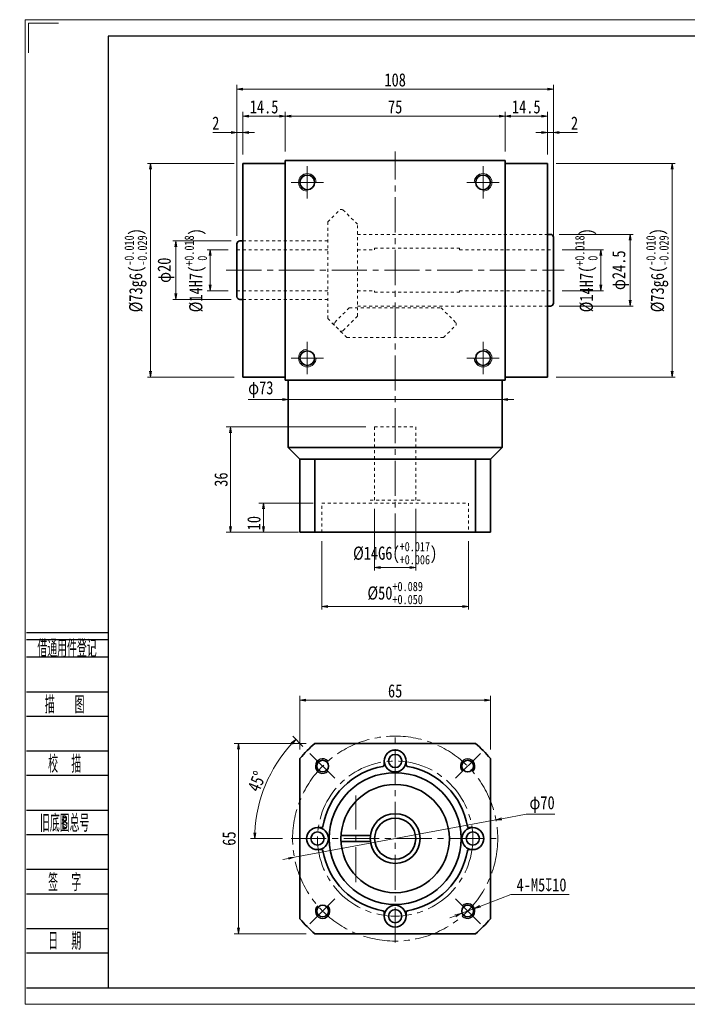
# Model space of a CAD drawing. Header units: millimetres. Extents: x -2 to 496, y 0 to 336.
# Tile 1 of 4: x -2 to 226, y 0 to 336. Entities that reach past the tile are written whole.
import ezdxf
from ezdxf.enums import TextEntityAlignment as Align

# ---------------------------------------------------------------- set-up
doc = ezdxf.new("R2010")
doc.units = ezdxf.units.MM
doc.linetypes.add('点画线', pattern=[18, 12, -2, 2, -2])
doc.linetypes.add('虚线', pattern=[2, 1, -1])
doc.layers.add('2细线层', color=4, linetype='Continuous')
doc.layers.add('6文字层', color=3, linetype='Continuous')
for name, color, linetype, lineweight in [('中心线层', 1, '点画线', 18), ('图框_外框线', 7, 'Continuous', 18), ('尺寸线层', 3, 'Continuous', 18), ('粗实线层', 7, 'Continuous', 35), ('虚线层_1', 6, '虚线', 18)]:
    doc.layers.add(name, color=color, linetype=linetype, lineweight=lineweight)
doc.styles.add('PC_TEXTSTYLE', font='ISOCP.SHX', dxfattribs={"width": 0.707, "bigfont": 'GBCBIG.SHX'})
doc.styles.add('宋体', font='txt', dxfattribs={"width": 0.8})
doc.dimstyles.new('A水平标注$0', dxfattribs={"dimtxt": 3.5, "dimasz": 2, "dimexe": 1.5, "dimexo": 3, "dimgap": 1.1, "dimtad": 1, "dimtoh": 1, "dimdec": 4, "dimdsep": 46, "dimtxsty": '宋体', "dimblk": 'OPEN', "dimcen": 3, "dimclrd": 3, "dimclre": 3, "dimclrt": 6, "dimadec": 0, "dimazin": 0, "dimtm": 1e-09, "dimtfac": 1, "dimtdec": 4, "dimtix": 1, "dimtmove": 0, "dimatfit": 3, "dimldrblk": 'OPEN', "dimfxl": 0, "dimlwd": 13, "dimlwe": 13, "dimarcsym": 0})
doc.dimstyles.new('D直径标注φ25', dxfattribs={"dimtxt": 3.5, "dimasz": 2, "dimexe": 1, "dimexo": 3, "dimtad": 1, "dimtoh": 1, "dimdec": 1, "dimdsep": 46, "dimtxsty": '宋体', "dimblk": 'OPEN', "dimcen": 3, "dimclrd": 3, "dimclre": 3, "dimclrt": 130, "dimadec": 0, "dimazin": 0, "dimtm": 1e-09, "dimtfac": 1, "dimtdec": 1, "dimtmove": 0, "dimatfit": 0, "dimldrblk": 'OPEN', "dimfxl": 0, "dimlwd": 13, "dimlwe": 13, "dimarcsym": 0})
doc.dimstyles.new('螺孔(M8-7H)', dxfattribs={"dimtxt": 3.5, "dimasz": 2, "dimexe": 1.25, "dimexo": 3, "dimtad": 1, "dimtoh": 1, "dimdec": 4, "dimdsep": 46, "dimtxsty": '宋体', "dimblk": 'OPEN', "dimcen": 3, "dimclrd": 3, "dimclre": 3, "dimclrt": 2, "dimadec": 0, "dimazin": 0, "dimtm": 1e-09, "dimtfac": 1, "dimtdec": 4, "dimtmove": 0, "dimatfit": 3, "dimldrblk": 'OPEN', "dimfxl": 0, "dimlwd": 9, "dimlwe": 9, "dimarcsym": 0})

# ---------------------------------------------------------------- blocks, each defined once
blk = doc.blocks.new('_Open')
at = {"color": 0, "linetype": 'ByBlock', "lineweight": -2}
for p, q in [((-1, 0.17), (0, 0)), ((-1, -0.17), (0, 0)), ((0, 0), (-1, 0))]:
    blk.add_line(p, q, dxfattribs=at)
blk = doc.blocks.new('*D14')
at = {"layer": 'Defpoints', "color": 0}
for p in [(74.24, 287.19), (42.75, 214.19), (74.24, 214.19)]:
    blk.add_point(p, dxfattribs=at)
at = {"layer": '尺寸线层', "color": 3, "lineweight": 13}
for p, q in [((71.24, 287.19), (41.75, 287.19)), ((42.75, 285.19), (42.75, 216.19)), ((71.24, 214.19), (41.75, 214.19))]:
    blk.add_line(p, q, dxfattribs=at)
at = {"layer": '尺寸线层', "color": 3, "lineweight": 13, "xscale": 2, "yscale": 2, "zscale": 2}
for p, rotation in [((42.75, 287.19), 89.99999999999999), ((42.75, 214.19), 270)]:
    blk.add_blockref('_Open', p, dxfattribs=dict(at, rotation=rotation))
at = {"layer": '尺寸线层', "color": 130, "insert": (37.68, 250.69), "char_height": 4.5, "attachment_point": 5, "rotation": 90, "style": '宋体'}
blk.add_mtext('{\\A1;\\A1;%%C73g6({\\H0.707107x;\\S-0.010^ -0.029;})}', dxfattribs=at)
blk = doc.blocks.new('*D15')
at = {"layer": 'Defpoints', "color": 0}
for p in [(163.74, 303.29), (88.74, 288.19), (163.74, 288.19)]:
    blk.add_point(p, dxfattribs=at)
at = {"layer": '尺寸线层', "color": 3, "lineweight": 13}
for p, q in [((88.74, 291.19), (88.74, 304.79)), ((90.74, 303.29), (161.74, 303.29)), ((163.74, 291.19), (163.74, 304.79))]:
    blk.add_line(p, q, dxfattribs=at)
at = {"layer": '尺寸线层', "color": 3, "lineweight": 13, "xscale": 2, "yscale": 2, "zscale": 2, "rotation": 180}
blk.add_blockref('_Open', (88.74, 303.29), dxfattribs=at)
at = {"layer": '尺寸线层', "color": 3, "lineweight": 13, "xscale": 2, "yscale": 2, "zscale": 2}
blk.add_blockref('_Open', (163.74, 303.29), dxfattribs=at)
at = {"layer": '尺寸线层', "color": 6, "insert": (126.24, 306.46), "char_height": 4.5, "attachment_point": 5, "style": '宋体'}
blk.add_mtext('75', dxfattribs=at)
blk = doc.blocks.new('*D16')
at = {"layer": 'Defpoints', "color": 0}
for p in [(74.24, 303.29), (74.24, 287.19), (88.74, 288.19)]:
    blk.add_point(p, dxfattribs=at)
at = {"layer": '尺寸线层', "color": 3, "lineweight": 13}
for p, q in [((74.24, 290.19), (74.24, 304.79)), ((86.74, 303.29), (76.24, 303.29)), ((88.74, 291.19), (88.74, 304.79))]:
    blk.add_line(p, q, dxfattribs=at)
at = {"layer": '尺寸线层', "color": 3, "lineweight": 13, "xscale": 2, "yscale": 2, "zscale": 2, "rotation": 180}
blk.add_blockref('_Open', (74.24, 303.29), dxfattribs=at)
at = {"layer": '尺寸线层', "color": 3, "lineweight": 13, "xscale": 2, "yscale": 2, "zscale": 2}
blk.add_blockref('_Open', (88.74, 303.29), dxfattribs=at)
at = {"layer": '尺寸线层', "color": 6, "insert": (81.49, 306.47), "char_height": 4.5, "attachment_point": 5, "style": '宋体'}
blk.add_mtext('14.5', dxfattribs=at)
blk = doc.blocks.new('*D17')
at = {"layer": 'Defpoints', "color": 0}
for p in [(72.24, 297.76), (74.24, 287.19), (72.24, 259.44)]:
    blk.add_point(p, dxfattribs=at)
at = {"layer": '尺寸线层', "color": 3, "lineweight": 13}
for p, q in [((64.02, 297.76), (67.01, 297.76)), ((67.01, 297.76), (70.24, 297.76)), ((72.24, 262.44), (72.24, 299.26)), ((74.24, 297.76), (72.24, 297.76)), ((74.24, 290.19), (74.24, 299.26)), ((76.24, 297.76), (78.24, 297.76))]:
    blk.add_line(p, q, dxfattribs=at)
at = {"layer": '尺寸线层', "color": 3, "lineweight": 13, "xscale": 2, "yscale": 2, "zscale": 2}
blk.add_blockref('_Open', (72.24, 297.76), dxfattribs=at)
at = {"layer": '尺寸线层', "color": 3, "lineweight": 13, "xscale": 2, "yscale": 2, "zscale": 2, "rotation": 180}
blk.add_blockref('_Open', (74.24, 297.76), dxfattribs=at)
at = {"layer": '尺寸线层', "color": 6, "insert": (65.01, 300.93), "char_height": 4.5, "attachment_point": 5, "style": '宋体'}
blk.add_mtext('2', dxfattribs=at)
blk = doc.blocks.new('*D18')
at = {"layer": 'Defpoints', "color": 0}
for p in [(180.24, 297.76), (178.24, 287.19), (180.24, 259.44)]:
    blk.add_point(p, dxfattribs=at)
at = {"layer": '尺寸线层', "color": 3, "lineweight": 13}
for p, q in [((176.24, 297.76), (174.24, 297.76)), ((178.24, 290.19), (178.24, 299.26)), ((178.24, 297.76), (180.24, 297.76)), ((180.24, 262.44), (180.24, 299.26)), ((185.48, 297.76), (182.24, 297.76)), ((188.47, 297.76), (185.48, 297.76))]:
    blk.add_line(p, q, dxfattribs=at)
at = {"layer": '尺寸线层', "color": 3, "lineweight": 13, "xscale": 2, "yscale": 2, "zscale": 2}
blk.add_blockref('_Open', (178.24, 297.76), dxfattribs=at)
at = {"layer": '尺寸线层', "color": 3, "lineweight": 13, "xscale": 2, "yscale": 2, "zscale": 2, "rotation": 180}
blk.add_blockref('_Open', (180.24, 297.76), dxfattribs=at)
at = {"layer": '尺寸线层', "color": 6, "insert": (187.47, 300.93), "char_height": 4.5, "attachment_point": 5, "style": '宋体'}
blk.add_mtext('2', dxfattribs=at)
blk = doc.blocks.new('*D19')
at = {"layer": 'Defpoints', "color": 0}
for p in [(178.24, 303.29), (163.74, 288.19), (178.24, 287.19)]:
    blk.add_point(p, dxfattribs=at)
at = {"layer": '尺寸线层', "color": 3, "lineweight": 13}
for p, q in [((163.74, 291.19), (163.74, 304.79)), ((165.74, 303.29), (176.24, 303.29)), ((178.24, 290.19), (178.24, 304.79))]:
    blk.add_line(p, q, dxfattribs=at)
at = {"layer": '尺寸线层', "color": 3, "lineweight": 13, "xscale": 2, "yscale": 2, "zscale": 2, "rotation": 180}
blk.add_blockref('_Open', (163.74, 303.29), dxfattribs=at)
at = {"layer": '尺寸线层', "color": 3, "lineweight": 13, "xscale": 2, "yscale": 2, "zscale": 2}
blk.add_blockref('_Open', (178.24, 303.29), dxfattribs=at)
at = {"layer": '尺寸线层', "color": 6, "insert": (170.99, 306.47), "char_height": 4.5, "attachment_point": 5, "style": '宋体'}
blk.add_mtext('14.5', dxfattribs=at)
blk = doc.blocks.new('*D28')
at = {"layer": 'Defpoints', "color": 0}
for p in [(72.24, 312.48), (72.24, 260.35), (180.24, 260.44)]:
    blk.add_point(p, dxfattribs=at)
at = {"layer": '尺寸线层', "color": 3, "lineweight": 13}
for p, q in [((72.24, 263.35), (72.24, 313.98)), ((180.24, 263.44), (180.24, 313.98)), ((178.24, 312.48), (74.24, 312.48))]:
    blk.add_line(p, q, dxfattribs=at)
at = {"layer": '尺寸线层', "color": 3, "lineweight": 13, "xscale": 2, "yscale": 2, "zscale": 2, "rotation": 180}
blk.add_blockref('_Open', (72.24, 312.48), dxfattribs=at)
at = {"layer": '尺寸线层', "color": 3, "lineweight": 13, "xscale": 2, "yscale": 2, "zscale": 2}
blk.add_blockref('_Open', (180.24, 312.48), dxfattribs=at)
at = {"layer": '尺寸线层', "color": 6, "insert": (126.24, 315.68), "char_height": 4.5, "attachment_point": 5, "style": '宋体'}
blk.add_mtext('108', dxfattribs=at)
blk = doc.blocks.new('*D29')
at = {"layer": 'Defpoints', "color": 0}
for p in [(73.24, 260.69), (51.35, 240.69), (73.24, 240.69)]:
    blk.add_point(p, dxfattribs=at)
at = {"layer": '尺寸线层', "color": 3, "lineweight": 13}
for p, q in [((70.24, 260.69), (50.35, 260.69)), ((51.35, 258.69), (51.35, 242.69)), ((70.24, 240.69), (50.35, 240.69))]:
    blk.add_line(p, q, dxfattribs=at)
at = {"layer": '尺寸线层', "color": 3, "lineweight": 13, "xscale": 2, "yscale": 2, "zscale": 2}
for p, rotation in [((51.35, 260.69), 90), ((51.35, 240.69), 270)]:
    blk.add_blockref('_Open', p, dxfattribs=dict(at, rotation=rotation))
at = {"layer": '尺寸线层', "color": 130, "insert": (48, 250.69), "char_height": 4.5, "attachment_point": 5, "rotation": 90, "style": '宋体'}
blk.add_mtext('φ20', dxfattribs=at)
blk = doc.blocks.new('*D30')
at = {"layer": 'Defpoints', "color": 0}
for p in [(179.24, 262.94), (179.24, 238.44), (206.51, 238.44)]:
    blk.add_point(p, dxfattribs=at)
at = {"layer": '尺寸线层', "color": 3, "lineweight": 13}
for p, q in [((182.24, 262.94), (207.51, 262.94)), ((206.51, 260.94), (206.51, 240.44)), ((182.24, 238.44), (207.51, 238.44))]:
    blk.add_line(p, q, dxfattribs=at)
at = {"layer": '尺寸线层', "color": 3, "lineweight": 13, "xscale": 2, "yscale": 2, "zscale": 2}
for p, rotation in [((206.51, 262.94), 90), ((206.51, 238.44), 270)]:
    blk.add_blockref('_Open', p, dxfattribs=dict(at, rotation=rotation))
at = {"layer": '尺寸线层', "color": 130, "insert": (203.16, 250.69), "char_height": 4.5, "attachment_point": 5, "rotation": 90, "style": '宋体'}
blk.add_mtext('φ24.5', dxfattribs=at)
blk = doc.blocks.new('*D31')
at = {"layer": 'Defpoints', "color": 0}
for p in [(178.24, 287.19), (178.24, 214.19), (220.8, 214.19)]:
    blk.add_point(p, dxfattribs=at)
at = {"layer": '尺寸线层', "color": 3, "lineweight": 13}
for p, q in [((181.24, 287.19), (221.8, 287.19)), ((220.8, 285.19), (220.8, 216.19)), ((181.24, 214.19), (221.8, 214.19))]:
    blk.add_line(p, q, dxfattribs=at)
at = {"layer": '尺寸线层', "color": 3, "lineweight": 13, "xscale": 2, "yscale": 2, "zscale": 2}
for p, rotation in [((220.8, 287.19), 90), ((220.8, 214.19), 270)]:
    blk.add_blockref('_Open', p, dxfattribs=dict(at, rotation=rotation))
at = {"layer": '尺寸线层', "color": 130, "insert": (215.74, 250.69), "char_height": 4.5, "attachment_point": 5, "rotation": 90, "style": '宋体'}
blk.add_mtext('{\\A1;\\A1;%%C73g6({\\H0.707107x;\\S-0.010^ -0.029;})}', dxfattribs=at)
blk = doc.blocks.new('*D32')
at = {"layer": 'Defpoints', "color": 0}
for p in [(72.24, 257.69), (63.09, 243.69), (72.24, 243.69)]:
    blk.add_point(p, dxfattribs=at)
at = {"layer": '尺寸线层', "color": 3, "lineweight": 13}
for p, q in [((69.24, 257.69), (62.09, 257.69)), ((63.09, 255.69), (63.09, 245.69)), ((69.24, 243.69), (62.09, 243.69))]:
    blk.add_line(p, q, dxfattribs=at)
at = {"layer": '尺寸线层', "color": 3, "lineweight": 13, "xscale": 2, "yscale": 2, "zscale": 2}
for p, rotation in [((63.09, 257.69), 90), ((63.09, 243.69), 270)]:
    blk.add_blockref('_Open', p, dxfattribs=dict(at, rotation=rotation))
at = {"layer": '尺寸线层', "color": 130, "insert": (58.17, 250.69), "char_height": 4.5, "attachment_point": 5, "rotation": 90, "style": '宋体'}
blk.add_mtext('{\\A1;\\A1;%%C14H7({\\H0.707107x;\\S+0.018^  0;})}', dxfattribs=at)
blk = doc.blocks.new('*D33')
at = {"layer": 'Defpoints', "color": 0}
for p in [(180.24, 257.69), (180.24, 243.69), (196.4, 243.69)]:
    blk.add_point(p, dxfattribs=at)
at = {"layer": '尺寸线层', "color": 3, "lineweight": 13}
for p, q in [((183.24, 257.69), (197.4, 257.69)), ((196.4, 255.69), (196.4, 245.69)), ((183.24, 243.69), (197.4, 243.69))]:
    blk.add_line(p, q, dxfattribs=at)
at = {"layer": '尺寸线层', "color": 3, "lineweight": 13, "xscale": 2, "yscale": 2, "zscale": 2}
for p, rotation in [((196.4, 257.69), 90), ((196.4, 243.69), 270)]:
    blk.add_blockref('_Open', p, dxfattribs=dict(at, rotation=rotation))
at = {"layer": '尺寸线层', "color": 130, "insert": (191.48, 250.69), "char_height": 4.5, "attachment_point": 5, "rotation": 90, "style": '宋体'}
blk.add_mtext('{\\A1;\\A1;%%C14H7({\\H0.707107x;\\S+0.018^  0;})}', dxfattribs=at)
blk = doc.blocks.new('*D36')
at = {"layer": 'Defpoints', "color": 0}
for p in [(119.24, 172.19), (133.24, 172.19), (133.24, 149.16)]:
    blk.add_point(p, dxfattribs=at)
at = {"layer": '尺寸线层', "color": 3, "lineweight": 13}
for p, q in [((119.24, 169.19), (119.24, 148.16)), ((133.24, 169.19), (133.24, 148.16)), ((121.24, 149.16), (131.24, 149.16))]:
    blk.add_line(p, q, dxfattribs=at)
at = {"layer": '尺寸线层', "color": 3, "lineweight": 13, "xscale": 2, "yscale": 2, "zscale": 2, "rotation": 180}
blk.add_blockref('_Open', (119.24, 149.16), dxfattribs=at)
at = {"layer": '尺寸线层', "color": 3, "lineweight": 13, "xscale": 2, "yscale": 2, "zscale": 2}
blk.add_blockref('_Open', (133.24, 149.16), dxfattribs=at)
at = {"layer": '尺寸线层', "color": 130, "insert": (126.24, 154.08), "char_height": 4.5, "attachment_point": 5, "style": '宋体'}
blk.add_mtext('{\\A1;\\A1;%%C14G6({\\H0.707107x;\\S+0.017^ +0.006;})}', dxfattribs=at)
blk = doc.blocks.new('*D37')
at = {"layer": 'Defpoints', "color": 0}
for p in [(101.24, 161.19), (151.24, 161.19), (151.24, 135.83)]:
    blk.add_point(p, dxfattribs=at)
at = {"layer": '尺寸线层', "color": 3, "lineweight": 13}
for p, q in [((101.24, 158.19), (101.24, 134.83)), ((151.24, 158.19), (151.24, 134.83)), ((103.24, 135.83), (149.24, 135.83))]:
    blk.add_line(p, q, dxfattribs=at)
at = {"layer": '尺寸线层', "color": 3, "lineweight": 13, "xscale": 2, "yscale": 2, "zscale": 2, "rotation": 180}
blk.add_blockref('_Open', (101.24, 135.83), dxfattribs=at)
at = {"layer": '尺寸线层', "color": 3, "lineweight": 13, "xscale": 2, "yscale": 2, "zscale": 2}
blk.add_blockref('_Open', (151.24, 135.83), dxfattribs=at)
at = {"layer": '尺寸线层', "color": 130, "insert": (126.24, 140.47), "char_height": 4.5, "attachment_point": 5, "style": '宋体'}
blk.add_mtext('{\\A1;\\A1;%%C50{\\H0.707107x;\\S+0.089^ +0.050;}}', dxfattribs=at)
blk = doc.blocks.new('*D38')
at = {"layer": 'Defpoints', "color": 0}
for p in [(81.25, 171.19), (101.24, 171.19), (96.24, 161.19)]:
    blk.add_point(p, dxfattribs=at)
at = {"layer": '尺寸线层', "color": 3, "lineweight": 13}
for p, q in [((98.24, 171.19), (79.75, 171.19)), ((81.25, 163.19), (81.25, 169.19)), ((93.24, 161.19), (79.75, 161.19))]:
    blk.add_line(p, q, dxfattribs=at)
at = {"layer": '尺寸线层', "color": 3, "lineweight": 13, "xscale": 2, "yscale": 2, "zscale": 2}
for p, rotation in [((81.25, 171.19), 90), ((81.25, 161.19), 270)]:
    blk.add_blockref('_Open', p, dxfattribs=dict(at, rotation=rotation))
at = {"layer": '尺寸线层', "color": 6, "insert": (78.05, 164.31), "char_height": 4.5, "attachment_point": 5, "rotation": 90, "style": '宋体'}
blk.add_mtext('10', dxfattribs=at)
blk = doc.blocks.new('*D39')
at = {"layer": 'Defpoints', "color": 0}
for p in [(70.01, 197.19), (119.24, 197.19), (93.74, 161.19)]:
    blk.add_point(p, dxfattribs=at)
at = {"layer": '尺寸线层', "color": 3, "lineweight": 13}
for p, q in [((116.24, 197.19), (68.51, 197.19)), ((70.01, 163.19), (70.01, 195.19)), ((90.74, 161.19), (68.51, 161.19))]:
    blk.add_line(p, q, dxfattribs=at)
at = {"layer": '尺寸线层', "color": 3, "lineweight": 13, "xscale": 2, "yscale": 2, "zscale": 2}
for p, rotation in [((70.01, 197.19), 90), ((70.01, 161.19), 270)]:
    blk.add_blockref('_Open', p, dxfattribs=dict(at, rotation=rotation))
at = {"layer": '尺寸线层', "color": 6, "insert": (66.81, 179.19), "char_height": 4.5, "attachment_point": 5, "rotation": 90, "style": '宋体'}
blk.add_mtext('36', dxfattribs=at)
blk = doc.blocks.new('*D40')
at = {"layer": 'Defpoints', "color": 0}
for p in [(160.65, 62.98), (91.83, 50.21)]:
    blk.add_point(p, dxfattribs=at)
at = {"layer": '尺寸线层', "color": 3, "lineweight": 13}
for p, q in [((170.99, 64.9), (162.62, 63.35)), ((180.78, 64.9), (170.99, 64.9)), ((91.83, 50.21), (160.65, 62.98)), ((89.86, 49.84), (87.9, 49.48))]:
    blk.add_line(p, q, dxfattribs=at)
at = {"layer": '尺寸线层', "color": 3, "lineweight": 13, "xscale": 2, "yscale": 2, "zscale": 2}
for p, rotation in [((160.65, 62.98), 190.5119211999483), ((91.83, 50.21), 10.51192119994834)]:
    blk.add_blockref('_Open', p, dxfattribs=dict(at, rotation=rotation))
at = {"layer": '尺寸线层', "color": 130, "insert": (176.39, 68.25), "char_height": 4.5, "attachment_point": 5, "style": '宋体'}
blk.add_mtext('φ70', dxfattribs=at)
blk = doc.blocks.new('*D41')
at = {"layer": 'Defpoints', "color": 0}
for p in [(98.85, 89.1), (72.77, 24.1), (98.85, 24.1)]:
    blk.add_point(p, dxfattribs=at)
at = {"layer": '尺寸线层', "color": 3, "lineweight": 13}
for p, q in [((95.85, 89.1), (71.27, 89.1)), ((72.77, 87.1), (72.77, 26.1)), ((95.85, 24.1), (71.27, 24.1))]:
    blk.add_line(p, q, dxfattribs=at)
at = {"layer": '尺寸线层', "color": 3, "lineweight": 13, "xscale": 2, "yscale": 2, "zscale": 2}
for p, rotation in [((72.77, 89.1), 89.99999999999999), ((72.77, 24.1), 270)]:
    blk.add_blockref('_Open', p, dxfattribs=dict(at, rotation=rotation))
at = {"layer": '尺寸线层', "color": 6, "insert": (69.57, 56.6), "char_height": 4.5, "attachment_point": 5, "rotation": 90, "style": '宋体'}
blk.add_mtext('65', dxfattribs=at)
blk = doc.blocks.new('*D42')
at = {"layer": 'Defpoints', "color": 0}
for p in [(96.87, 85.97), (81.98, 74.93), (105.61, 77.22), (90.74, 56.6), (161.74, 56.6)]:
    blk.add_point(p, dxfattribs=at)
at = {"layer": '尺寸线层', "color": 3, "lineweight": 13}
for p, q in [((94.75, 88.09), (91.31, 91.53)), ((87.74, 56.6), (76.83, 56.6))]:
    blk.add_line(p, q, dxfattribs=at)
blk.add_arc((126.24, 56.6), 47.91, 137.3921, 177.6079, dxfattribs=at)
at = {"layer": '尺寸线层', "color": 3, "lineweight": 13, "xscale": 2, "yscale": 2, "zscale": 2}
for p, rotation in [((92.37, 90.47), 46.19606770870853), ((78.33, 56.6), 268.8039322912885)]:
    blk.add_blockref('_Open', p, dxfattribs=dict(at, rotation=rotation))
at = {"layer": '尺寸线层', "color": 6, "insert": (79.05, 76.14), "char_height": 4.5, "attachment_point": 5, "rotation": 67.5, "style": '宋体'}
blk.add_mtext('45%%d', dxfattribs=at)
blk = doc.blocks.new('*D13')
at = {"layer": 'Defpoints', "color": 0}
for p in [(162.74, 206.6), (89.74, 204.24), (162.74, 201.37)]:
    blk.add_point(p, dxfattribs=at)
at = {"layer": '尺寸线层', "color": 3, "lineweight": 13}
for p, q in [((76.01, 206.6), (85.74, 206.6)), ((85.74, 206.6), (87.74, 206.6)), ((89.74, 207.24), (89.74, 207.6)), ((89.74, 206.6), (162.74, 206.6)), ((162.74, 204.37), (162.74, 207.6)), ((164.74, 206.6), (166.74, 206.6))]:
    blk.add_line(p, q, dxfattribs=at)
at = {"layer": '尺寸线层', "color": 3, "lineweight": 13, "xscale": 2, "yscale": 2, "zscale": 2}
blk.add_blockref('_Open', (89.74, 206.6), dxfattribs=at)
at = {"layer": '尺寸线层', "color": 3, "lineweight": 13, "xscale": 2, "yscale": 2, "zscale": 2, "rotation": 180}
blk.add_blockref('_Open', (162.74, 206.6), dxfattribs=at)
at = {"layer": '尺寸线层', "color": 130, "insert": (80.38, 209.95), "char_height": 4.5, "attachment_point": 5, "style": '宋体'}
blk.add_mtext('φ73', dxfattribs=at)
blk = doc.blocks.new('*D43')
at = {"layer": 'Defpoints', "color": 0}
for p in [(158.74, 103.82), (93.74, 83.98), (158.74, 83.98)]:
    blk.add_point(p, dxfattribs=at)
at = {"layer": '尺寸线层', "color": 3, "lineweight": 13}
for p, q in [((93.74, 86.98), (93.74, 105.32)), ((158.74, 86.98), (158.74, 105.32)), ((95.74, 103.82), (156.74, 103.82))]:
    blk.add_line(p, q, dxfattribs=at)
at = {"layer": '尺寸线层', "color": 3, "lineweight": 13, "xscale": 2, "yscale": 2, "zscale": 2, "rotation": 180}
blk.add_blockref('_Open', (93.74, 103.82), dxfattribs=at)
at = {"layer": '尺寸线层', "color": 3, "lineweight": 13, "xscale": 2, "yscale": 2, "zscale": 2}
blk.add_blockref('_Open', (158.74, 103.82), dxfattribs=at)
at = {"layer": '尺寸线层', "color": 6, "insert": (126.24, 107.02), "char_height": 4.5, "attachment_point": 5, "style": '宋体'}
blk.add_mtext('65', dxfattribs=at)
blk = doc.blocks.new('*D44')
at = {"color": 3, "lineweight": 9}
for p, q in [((165.75, 37.48), (155.19, 33.45)), ((185.66, 37.48), (165.75, 37.48)), ((148.65, 30.96), (153.33, 32.74)), ((146.79, 30.24), (144.92, 29.53))]:
    blk.add_line(p, q, dxfattribs=at)
at = {"layer": 'Defpoints', "color": 0}
for p in [(148.65, 30.96), (153.33, 32.74)]:
    blk.add_point(p, dxfattribs=at)
at = {"color": 3, "lineweight": 9, "xscale": 2, "yscale": 2, "zscale": 2}
for p, rotation in [((153.33, 32.74), 200.8864295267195), ((148.65, 30.96), 20.88642952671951)]:
    blk.add_blockref('_Open', p, dxfattribs=dict(at, rotation=rotation))
at = {"color": 2, "insert": (176.2, 40.77), "char_height": 4.5, "attachment_point": 5, "style": '宋体'}
blk.add_mtext('4-M5{\\famgdt|b0|i0|c0|p0;x}{10}', dxfattribs=at)

msp = doc.modelspace()

# ---------------------------------------------------------------- linework, layer by layer
at = {"layer": '2细线层'}
for p, q in [((0.45743, 126.98424), (28.30425, 126.98424)), ((0.45743, 124.60535), (28.30425, 124.60535)), ((0.45743, 118.65812), (28.30425, 118.65812)), ((0.45743, 106.76367), (28.30425, 106.76367)), ((0.45743, 98.43756), (28.30425, 98.43756)), ((0.45743, 86.54311), (28.30425, 86.54311)), ((0.45743, 78.21699), (28.30425, 78.21699)), ((0.45743, 66.32254), (28.30425, 66.32254)), ((0.45743, 57.99643), (28.30425, 57.99643)), ((0.45743, 46.10198), (28.30425, 46.10198)), ((0.45743, 37.77586), (28.30425, 37.77586)), ((0.45743, 25.88141), (28.30425, 25.88141)), ((0.45743, 17.5553), (28.30425, 17.5553)), ((0.45743, 5.66085), (28.30425, 5.66085))]:
    msp.add_line(p, q, dxfattribs=at)
at = {"layer": '中心线层'}
for p, q in [((126.24108, 155.62867), (126.24108, 291.19089)), ((96.24108, 275.19089), (96.24108, 286.19089)), ((156.24108, 286.19089), (156.24108, 275.19089)), ((90.74108, 280.69089), (101.74108, 280.69089)), ((150.74108, 280.69089), (161.74108, 280.69089)), ((68.58092, 250.69089), (183.90124, 250.69089)), ((96.24108, 215.19089), (96.24108, 226.19089)), ((156.24108, 226.19089), (156.24108, 215.19089)), ((101.74108, 220.69089), (90.74108, 220.69089)), ((161.74108, 220.69089), (150.74108, 220.69089)), ((126.24108, 21.09515), (126.24108, 92.09515)), ((105.61344, 77.22279), (96.867, 85.96923)), ((146.86871, 77.22279), (155.61515, 85.96923)), ((112.78411, 41.70836), (112.78411, 71.31647)), ((90.74108, 56.59515), (161.74108, 56.59515)), ((105.61344, 35.96752), (96.867, 27.22108)), ((146.86871, 35.96752), (155.61515, 27.22108))]:
    msp.add_line(p, q, dxfattribs=at)
for radius in [35, 26.5]:
    msp.add_circle((126.24108, 56.59515), radius, dxfattribs=at)
at = {"layer": '图框_外框线', "color": 3}
msp.add_lwpolyline([(0, 0), (475.51132, 0), (475.51132, 336.25443), (0, 336.25443)], close=True, dxfattribs=at)
msp.add_lwpolyline([(1.13217, 324.93273), (1.13217, 335.12226), (11.3217, 335.12226)], dxfattribs=at)
at = {"layer": '图框_外框线', "color": 3, "lineweight": 25}
msp.add_lwpolyline([(28.30425, 5.66085), (469.85047, 5.66085), (469.85047, 330.59358), (28.30425, 330.59358)], close=True, dxfattribs=at)
at = {"layer": '粗实线层'}
for p, q in [((88.74108, 287.19089), (74.24108, 287.19089)), ((74.24108, 287.19089), (74.24108, 214.19089)), ((88.74108, 288.19089), (163.74108, 288.19089)), ((88.74108, 287.29089), (88.74108, 288.19089)), ((88.74108, 288.19089), (88.74108, 213.19089)), ((163.74108, 288.19089), (163.74108, 213.19089)), ((163.74108, 287.19089), (178.24108, 287.19089)), ((178.24108, 287.19089), (178.24108, 214.19089)), ((178.24108, 262.94089), (179.24108, 262.94089)), ((72.24108, 259.69089), (72.24108, 241.69089)), ((74.24108, 260.69089), (73.24108, 260.69089)), ((180.24108, 261.94089), (180.24108, 239.44089)), ((74.24108, 240.69089), (73.24108, 240.69089)), ((178.24108, 238.44089), (179.24108, 238.44089)), ((88.74108, 214.19089), (74.24108, 214.19089)), ((88.74108, 213.19089), (163.74108, 213.19089)), ((89.74108, 190.19089), (89.74108, 213.19089)), ((162.74108, 190.19089), (162.74108, 213.19089)), ((163.74108, 214.19089), (178.24108, 214.19089)), ((89.74108, 190.19089), (162.74108, 190.19089)), ((93.74108, 186.19089), (89.74108, 190.19089)), ((158.74108, 186.19089), (162.74108, 190.19089)), ((93.74108, 186.19089), (93.74108, 161.19089)), ((158.74108, 186.19089), (93.74108, 186.19089)), ((98.85495, 161.19089), (98.85495, 186.19089)), ((153.62721, 161.19089), (153.62721, 186.19089)), ((158.74108, 161.19089), (158.74108, 186.19089)), ((93.74108, 161.19089), (158.74108, 161.19089)), ((122.49108, 83.09515), (122.49108, 81.73849)), ((129.99108, 83.09515), (129.99108, 81.73849)), ((99.74108, 60.34515), (101.09774, 60.34515)), ((117.80011, 57.59515), (107.76812, 57.59515)), ((152.74108, 60.34515), (151.38441, 60.34515)), ((117.80011, 55.59515), (107.76812, 55.59515)), ((99.74108, 52.84515), (101.09774, 52.84515)), ((152.74108, 52.84515), (151.38441, 52.84515)), ((122.49108, 30.09515), (122.49108, 31.45182)), ((129.99108, 30.09515), (129.99108, 31.45182))]:
    msp.add_line(p, q, dxfattribs=at)
for points in [[(98.85495, 89.09515), (153.62721, 89.09515)], [(93.74108, 29.20903), (93.74108, 83.98128)], [(158.74108, 83.98128), (158.74108, 29.20903)], [(153.62721, 24.09515), (98.85495, 24.09515)]]:
    msp.add_lwpolyline(points, dxfattribs=at)
for centre, radius in [((96.24108, 280.69089), 2.5), ((156.24108, 280.69089), 2.5), ((96.24108, 220.69089), 2.5), ((156.24108, 220.69089), 2.5), ((126.24108, 83.09515), 3.75), ((126.24108, 83.09515), 2.25), ((101.49234, 81.34389), 2), ((150.98981, 81.34389), 2), ((126.24108, 56.59515), 22.5), ((126.24108, 56.59515), 18.5), ((126.24108, 56.59515), 8.5), ((126.24108, 56.59515), 7), ((99.74108, 56.59515), 3.75), ((99.74108, 56.59515), 2.25), ((152.74108, 56.59515), 3.75), ((152.74108, 56.59515), 2.25), ((101.49234, 31.84642), 2), ((126.24108, 30.09515), 3.75), ((150.98981, 31.84642), 2), ((126.24108, 30.09515), 2.25)]:
    msp.add_circle(centre, radius, dxfattribs=at)
at = {"layer": '粗实线层', "lineweight": 18}
for centre, start, end in [((96.24108, 280.69089), 0, 270), ((156.24108, 280.69089), 270, 180), ((96.24108, 220.69089), 90, 360), ((156.24108, 220.69089), 180, 90)]:
    msp.add_arc(centre, 3, start, end, dxfattribs=at)
at = {"layer": '粗实线层'}
for centre, radius, start, end in [((179.24108, 261.94089), 1, 0, 90), ((73.24108, 259.69089), 1, 90, 180), ((73.24108, 241.69089), 1, 180, 270), ((179.24108, 239.44089), 1, 270, 360), ((126.24108, 56.59515), 42.5, 130.1191669, 139.8808331), ((126.24108, 56.59515), 42.5, 40.1191669, 49.8808331), ((126.24108, 56.59515), 25, 99.5940695, 170.4059457), ((121.99108, 81.73849), 0.49999, 279.5932911, 0.0003078), ((130.49107, 81.73849), 0.49999, 179.9996922, 260.4067089), ((126.24108, 56.59515), 25, 9.5940543, 80.4059457), ((101.09774, 60.84515), 0.49999, 269.9996922, 350.4067089), ((151.38441, 60.84515), 0.49999, 189.5932911, 270.0003078), ((101.09774, 52.34516), 0.49999, 9.5932911, 90.0003078), ((126.24108, 56.59515), 25, 189.5940543, 260.4059457), ((126.24108, 56.59515), 25, 279.5940543, 350.4059457), ((151.38441, 52.34516), 0.49999, 89.9996922, 170.4067089), ((121.99108, 31.45182), 0.49999, 359.9996922, 80.4067089), ((130.49107, 31.45182), 0.49999, 99.5932911, 180.0003078), ((126.24108, 56.59515), 42.5, 220.1191669, 229.8808331), ((126.24108, 56.59515), 42.5, 310.1191669, 319.8808331)]:
    msp.add_arc(centre, radius, start, end, dxfattribs=at)
at = {"layer": '粗实线层', "lineweight": -2}
for centre, start, end in [((101.49234, 81.34389), 42.9532869, 315), ((150.98981, 81.34389), 312.9532869, 225), ((101.49234, 31.84642), 132.9532869, 45), ((150.98981, 31.84642), 222.9532869, 135)]:
    msp.add_arc(centre, 2.5, start, end, dxfattribs=at)
at = {"layer": '虚线层_1', "linetype": '虚线', "lineweight": 18}
for p, q in [((103.24108, 267.19089), (107.51108, 271.46089)), ((107.51108, 271.46089), (108.2995, 271.46089)), ((113.38108, 266.37931), (108.2995, 271.46089)), ((103.24108, 234.19089), (103.24108, 267.19089)), ((113.38108, 235.00246), (113.38108, 266.37931)), ((113.38108, 262.94089), (178.24108, 262.94089)), ((74.24108, 260.69089), (103.24108, 260.69089)), ((72.24108, 257.69089), (103.24108, 257.69089)), ((113.38108, 257.69089), (119.24108, 257.69089)), ((119.24108, 258.19089), (119.24108, 257.69089)), ((119.24108, 258.19089), (148.24108, 258.19089)), ((148.24108, 258.19089), (148.24108, 257.69089)), ((148.24108, 257.69089), (180.24108, 257.69089)), ((72.24108, 243.69089), (103.24108, 243.69089)), ((113.38108, 243.69089), (119.24108, 243.69089)), ((119.24108, 243.19089), (119.24108, 243.69089)), ((119.24108, 243.19089), (148.24108, 243.19089)), ((148.24108, 243.19089), (148.24108, 243.69089)), ((148.24108, 243.69089), (180.24108, 243.69089)), ((74.24108, 240.69089), (103.24108, 240.69089)), ((110.55265, 237.83089), (105.47108, 232.74931)), ((110.55265, 237.83089), (141.9295, 237.83089)), ((113.38108, 238.44089), (178.24108, 238.44089)), ((141.9295, 237.83089), (147.01108, 232.74931)), ((103.24108, 234.19089), (107.51108, 229.92089)), ((105.47108, 231.96089), (105.47108, 232.74931)), ((113.38108, 235.00246), (108.2995, 229.92089)), ((147.01108, 231.96089), (147.01108, 232.74931)), ((109.74108, 227.69089), (105.47108, 231.96089)), ((107.51108, 229.92089), (108.2995, 229.92089)), ((142.74108, 227.69089), (147.01108, 231.96089)), ((109.74108, 227.69089), (142.74108, 227.69089)), ((119.24108, 197.19089), (119.24108, 172.19089)), ((119.24108, 197.19089), (133.24108, 197.19089)), ((133.24108, 197.19089), (133.24108, 172.19089)), ((134.74108, 172.19089), (117.74108, 172.19089)), ((101.24108, 161.19089), (101.24108, 171.19089)), ((101.24108, 171.19089), (151.24108, 171.19089)), ((151.24108, 171.19089), (151.24108, 161.19089))]:
    msp.add_line(p, q, dxfattribs=at)

# ---------------------------------------------------------------- texts
at = {"layer": '6文字层', "color": 3, "style": 'PC_TEXTSTYLE'}
for s, width, p in [('借通用件登记', 0.667, (14.22983, 121.78944)), ('描   图', 0.6667, (13.43618, 102.60062)), ('校  描', 0.667, (13.43618, 82.38005)), ('旧底图总号', 0.667, (13.43618, 62.15949)), ('签  字', 0.667, (13.43618, 41.93892)), ('日  期', 0.667, (13.4436, 21.83707))]:
    msp.add_text(s, height=5.947225, dxfattribs=dict(at, width=width)).set_placement(p, align=Align.MIDDLE)
at = {"layer": '6文字层', "width": 0.707}
msp.add_text('B', height=4.75778, dxfattribs=at).set_placement((13.43618, 62.15949), align=Align.MIDDLE)

# ---------------------------------------------------------------- dimensions: what is measured, and where the dimension line sits
dim = msp.add_diameter_dim_2p(p1=(148.65409, 30.95513), p2=(153.32554, 32.73771), text='4-M<>{\\famgdt|b0|i0|c0|p0;x}{10}', dimstyle='螺孔(M8-7H)', override={"dimtxt": 4.5, "dimgap": 1, "dimtad": 1, "dimtih": 0, "dimtoh": 1, "dimdec": 4, "dimlfac": 1, "dimpost": '<>', "dimcen": 0, "dimse1": 0, "dimse2": 0, "dimsd1": 0, "dimsd2": 0, "dimtix": 0, "dimtofl": 1, "dimatfit": 3, "dimtvp": 0.1})
dim.commit()
dim.dimension.update_dxf_attribs({"geometry": '*D44', "text_midpoint": (176.20413, 37.47696), "dimtype": 163})
at = {"layer": '尺寸线层'}
for base, p1, p2, picture, middle in [((72.24108, 312.48287), (180.24108, 260.44089), (72.24108, 260.35252), '*D28', (126.24108, 315.68259)), ((74.24108, 303.28773), (88.74108, 288.19089), (74.24108, 287.19089), '*D16', (81.49108, 306.47488)), ((163.74108, 303.28773), (88.74108, 288.19089), (163.74108, 288.19089), '*D15', (126.24108, 306.46231)), ((178.24108, 303.28773), (163.74108, 288.19089), (178.24108, 287.19089), '*D19', (170.99108, 306.47488)), ((158.74108, 103.81884), (93.74108, 83.98128), (158.74108, 83.98128), '*D43', (126.24108, 107.01856))]:
    dim = msp.add_linear_dim(base=base, p1=p1, p2=p2, dimstyle='A水平标注$0', override={"dimtxt": 4.5, "dimgap": 1, "dimblk": 'Open', "dimtfill": 1, "dimtfillclr": 256}, dxfattribs=at)
    dim.commit()
    dim.dimension.update_dxf_attribs({"geometry": picture, "text_midpoint": middle})
for base, p1, p2, dimstyle, override, picture, middle in [((72.24108, 297.75837), (74.24108, 287.19089), (72.24108, 259.44089), 'A水平标注$0', {"dimtxt": 4.5, "dimgap": 1, "dimblk": 'Open', "dimtfill": 1, "dimtfillclr": 256}, '*D17', (65.01105, 297.75837)), ((180.24108, 297.75837), (178.24108, 287.19089), (180.24108, 259.44089), 'A水平标注$0', {"dimtxt": 4.5, "dimgap": 1, "dimblk": 'Open', "dimtfill": 1, "dimtfillclr": 256}, '*D18', (187.4711, 297.75837)), ((162.74108, 206.59961), (89.74108, 204.23701), (162.74108, 201.36676), 'D直径标注φ25', {"dimtxt": 4.5, "dimgap": 1, "dimpost": 'φ<>', "dimblk": 'Open', "dimtfill": 1, "dimtfillclr": 256}, '*D13', (80.37683, 206.59961))]:
    dim = msp.add_linear_dim(base=base, p1=p1, p2=p2, dimstyle=dimstyle, override=override, dxfattribs=at)
    dim.commit()
    dim.dimension.update_dxf_attribs({"geometry": picture, "text_midpoint": middle, "dimtype": 160})
for base, p1, p2, picture, middle in [((42.74775, 214.19089), (74.24108, 287.19089), (74.24108, 214.19089), '*D14', (37.67917, 250.69089)), ((220.80365, 214.19089), (178.24108, 287.19089), (178.24108, 214.19089), '*D31', (215.73507, 250.69089))]:
    dim = msp.add_linear_dim(base=base, p1=p1, p2=p2, angle=270, text='{\\A1;\\A1;%%C73g6({\\H0.707107x;\\S-0.010^ -0.029;})}', dimstyle='D直径标注φ25', override={"dimtxt": 4.5, "dimgap": 1, "dimpost": 'φ<>', "dimtp": -0.01, "dimtm": 0.029, "dimtdec": 3, "dimtzin": 8}, dxfattribs=at)
    dim.commit()
    dim.dimension.update_dxf_attribs({"geometry": picture, "text_midpoint": middle})
for base, p1, p2, picture, middle in [((63.08693, 243.69089), (72.24108, 257.69089), (72.24108, 243.69089), '*D32', (63.08693, 250.69089)), ((196.39518, 243.69089), (180.24108, 257.69089), (180.24108, 243.69089), '*D33', (196.39518, 250.69089))]:
    dim = msp.add_linear_dim(base=base, p1=p1, p2=p2, angle=270, text='{\\A1;\\A1;%%C14H7({\\H0.707107x;\\S+0.018^  0;})}', dimstyle='D直径标注φ25', override={"dimtxt": 4.5, "dimgap": 1, "dimpost": 'φ<>', "dimtp": 0.018, "dimtm": 0, "dimtdec": 3, "dimtzin": 8}, dxfattribs=at)
    dim.commit()
    dim.dimension.update_dxf_attribs({"geometry": picture, "text_midpoint": middle, "dimtype": 160})
for base, p1, p2, angle, dimstyle, override, picture, middle in [((206.50726, 238.44089), (179.24108, 262.94089), (179.24108, 238.44089), 270, 'D直径标注φ25', {"dimtxt": 4.5, "dimgap": 1, "dimpost": 'φ<>'}, '*D30', (203.1567, 250.69089)), ((51.34883, 240.69089), (73.24108, 260.69089), (73.24108, 240.69089), 270, 'D直径标注φ25', {"dimtxt": 4.5, "dimgap": 1, "dimpost": 'φ<>'}, '*D29', (47.99827, 250.69089)), ((70.01051, 197.19089), (93.74108, 161.19089), (119.24108, 197.19089), 90, 'A水平标注$0', {"dimtxt": 4.5, "dimgap": 1, "dimblk": 'Open', "dimtfill": 1, "dimtfillclr": 256}, '*D39', (66.81079, 179.19089)), ((72.7699, 24.09515), (98.85495, 89.09515), (98.85495, 24.09515), 270, 'A水平标注$0', {"dimtxt": 4.5, "dimgap": 1, "dimblk": 'Open', "dimtfill": 1, "dimtfillclr": 256}, '*D41', (69.57018, 56.59515))]:
    dim = msp.add_linear_dim(base=base, p1=p1, p2=p2, angle=angle, dimstyle=dimstyle, override=override, dxfattribs=at)
    dim.commit()
    dim.dimension.update_dxf_attribs({"geometry": picture, "text_midpoint": middle})
dim = msp.add_linear_dim(base=(133.24108, 149.15838), p1=(119.24108, 172.19089), p2=(133.24108, 172.19089), text='{\\A1;\\A1;%%C14G6({\\H0.707107x;\\S+0.017^ +0.006;})}', dimstyle='D直径标注φ25', override={"dimtxt": 4.5, "dimgap": 1, "dimpost": 'φ<>', "dimtp": 0.017, "dimtm": -0.006, "dimtdec": 3, "dimtzin": 8}, dxfattribs=at)
dim.commit()
dim.dimension.update_dxf_attribs({"geometry": '*D36', "text_midpoint": (126.24108, 149.15838), "dimtype": 160})
dim = msp.add_linear_dim(base=(81.25365, 171.19089), p1=(96.24108, 161.19089), p2=(101.24108, 171.19089), angle=90, dimstyle='A水平标注$0', override={"dimtxt": 4.5, "dimgap": 1, "dimblk": 'Open', "dimtfill": 1, "dimtfillclr": 256}, dxfattribs=at)
dim.commit()
dim.dimension.update_dxf_attribs({"geometry": '*D38', "text_midpoint": (81.25365, 164.315), "dimtype": 160})
dim = msp.add_linear_dim(base=(151.24108, 135.83058), p1=(101.24108, 161.19089), p2=(151.24108, 161.19089), text='{\\A1;\\A1;%%C50{\\H0.707107x;\\S+0.089^ +0.050;}}', dimstyle='D直径标注φ25', override={"dimtxt": 4.5, "dimgap": 1, "dimpost": 'φ<>', "dimtp": 0.089, "dimtm": -0.05, "dimtdec": 3, "dimtzin": 8}, dxfattribs=at)
dim.commit()
dim.dimension.update_dxf_attribs({"geometry": '*D37', "text_midpoint": (126.24108, 140.47179)})
dim = msp.add_angular_dim_2l(base=(81.98084, 74.92835), line1=((90.74108, 56.59515), (161.74108, 56.59515)), line2=((105.61344, 77.22279), (96.867, 85.96923)), dimstyle='A水平标注$0', override={"dimtxt": 4.5, "dimgap": 1, "dimblk": 'Open', "dimtfill": 1, "dimtfillclr": 256}, dxfattribs=at)
dim.commit()
dim.dimension.update_dxf_attribs({"geometry": '*D42', "text_midpoint": (79.04791, 76.14321)})
dim = msp.add_diameter_dim_2p(p1=(91.82848, 50.20975), p2=(160.65367, 62.98056), dimstyle='D直径标注φ25', override={"dimtxt": 4.5, "dimgap": 1, "dimpost": 'φ<>'}, dxfattribs=at)
dim.commit()
dim.dimension.update_dxf_attribs({"geometry": '*D40', "text_midpoint": (170.99108, 64.89871), "dimtype": 163})

doc.saveas('drawing.dxf')
